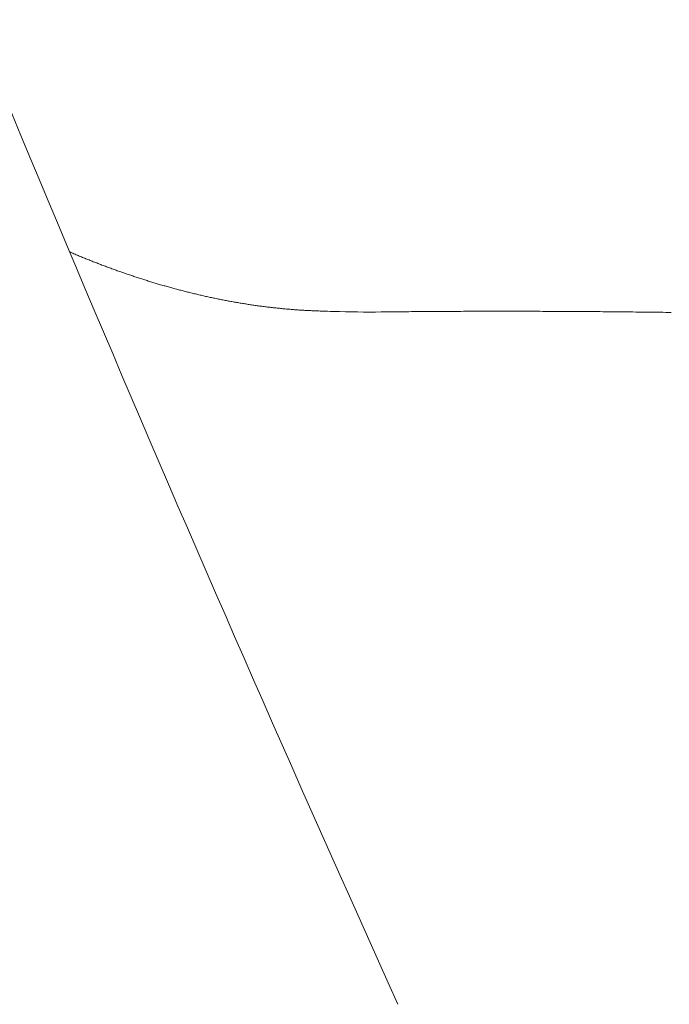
# Model space of a CAD drawing. Header units: millimetres. Extents: x -2274 to 12297, y -16157 to 26321.
# Tile 234 of 256: x -491.75 to -488.69, y -851.03 to -846.39. Entities that reach past the tile are written whole.
import ezdxf

# ---------------------------------------------------------------- set-up
doc = ezdxf.new("R2010")
doc.units = ezdxf.units.MM

msp = doc.modelspace()

# ---------------------------------------------------------------- linework, layer by layer
at = {"color": 253, "linetype": 'ByBlock', "lineweight": 13}
for points in [[(-492.7484, -844.4528, 0.01172), (-489.9651, -851.0264)], [(-490.2683, -847.7627, 0.001714), (-490.3263, -847.7608)], [(-490.2683, -847.7626, 0.011169), (-490.0432, -847.7651)]]:
    msp.add_lwpolyline(points, format="xyb", dxfattribs=at)
at = {"color": 253, "lineweight": 13}
for points in [[(-490.3265, -847.7608, 0), (-490.3315, -847.7606, 0), (-490.3375, -847.7604, 0), (-490.3425, -847.7603, 0), (-490.3485, -847.7601, 0), (-490.3535, -847.7599, 0), (-490.3595, -847.7596, 0), (-490.3645, -847.7594, 0), (-490.3705, -847.7592, 0), (-490.3755, -847.7589, 0), (-490.3815, -847.7587, 0), (-490.3865, -847.7584, 0), (-490.3925, -847.7581, 0), (-490.3975, -847.7578, 0), (-490.4035, -847.7575, 0), (-490.4085, -847.7572, 0), (-490.4145, -847.7569, 0), (-490.4195, -847.7565, 0), (-490.4245, -847.7562, 0), (-490.4305, -847.7558, 0), (-490.4355, -847.7554, 0), (-490.4415, -847.755, 0), (-490.4465, -847.7546, 0), (-490.4525, -847.7542, 0), (-490.4575, -847.7538, 0), (-490.4635, -847.7534, 0), (-490.4685, -847.7529, 0), (-490.4745, -847.7525, 0), (-490.4795, -847.752, 0), (-490.4855, -847.7516, 0), (-490.4905, -847.7511, 0), (-490.4965, -847.7506, 0), (-490.5015, -847.7501, 0), (-490.5075, -847.7496, 0), (-490.5125, -847.749, 0), (-490.5175, -847.7485, 0), (-490.5235, -847.7479, 0), (-490.5285, -847.7474, 0), (-490.5345, -847.7468, 0), (-490.5395, -847.7462, 0), (-490.5455, -847.7456, 0), (-490.5505, -847.745, 0), (-490.5565, -847.7444, 0), (-490.5615, -847.7438, 0), (-490.5675, -847.7432, 0), (-490.5725, -847.7425, 0), (-490.5785, -847.7419, 0), (-490.5835, -847.7412, 0), (-490.5885, -847.7405, 0), (-490.5945, -847.7398, 0), (-490.5995, -847.7391, 0), (-490.6055, -847.7384, 0), (-490.6105, -847.7377, 0), (-490.6165, -847.737, 0), (-490.6215, -847.7362, 0), (-490.6275, -847.7355, 0), (-490.6325, -847.7347, 0), (-490.6375, -847.734, 0), (-490.6435, -847.7332, 0), (-490.6485, -847.7324, 0), (-490.6545, -847.7316, 0), (-490.6595, -847.7308, 0), (-490.6655, -847.73, 0), (-490.6705, -847.7291, 0), (-490.6755, -847.7283, 0), (-490.6815, -847.7274, 0), (-490.6865, -847.7266, 0), (-490.6925, -847.7257, 0), (-490.6975, -847.7248, 0), (-490.7025, -847.7239, 0), (-490.7085, -847.723, 0), (-490.7135, -847.7221, 0), (-490.7195, -847.7212, 0), (-490.7245, -847.7202, 0), (-490.7305, -847.7193, 0), (-490.7355, -847.7183, 0), (-490.7405, -847.7174, 0), (-490.7465, -847.7164, 0), (-490.7515, -847.7154, 0), (-490.7575, -847.7144, 0), (-490.7625, -847.7134, 0), (-490.7675, -847.7124, 0), (-490.7735, -847.7114, 0), (-490.7785, -847.7104, 0), (-490.7835, -847.7093, 0), (-490.7895, -847.7083, 0), (-490.7945, -847.7072, 0), (-490.8005, -847.7061, 0), (-490.8055, -847.7051, 0), (-490.8105, -847.704, 0), (-490.8165, -847.7029, 0), (-490.8215, -847.7018, 0), (-490.8275, -847.7007, 0), (-490.8325, -847.6995, 0), (-490.8375, -847.6984, 0), (-490.8435, -847.6972, 0), (-490.8485, -847.6961, 0), (-490.8535, -847.6949, 0), (-490.8595, -847.6938, 0), (-490.8645, -847.6926, 0), (-490.8695, -847.6914, 0), (-490.8755, -847.6902, 0), (-490.8805, -847.689, 0), (-490.8865, -847.6878, 0), (-490.8915, -847.6865, 0), (-490.8965, -847.6853, 0), (-490.9025, -847.6841, 0), (-490.9075, -847.6828, 0), (-490.9125, -847.6815, 0), (-490.9185, -847.6803, 0), (-490.9235, -847.679, 0), (-490.9285, -847.6777, 0), (-490.9345, -847.6764, 0), (-490.9395, -847.6751, 0), (-490.9445, -847.6738, 0), (-490.9505, -847.6725, 0), (-490.9555, -847.6711, 0), (-490.9605, -847.6698, 0), (-490.9665, -847.6684, 0), (-490.9715, -847.6671, 0), (-490.9765, -847.6657, 0), (-490.9815, -847.6643, 0), (-490.9875, -847.6629, 0), (-490.9925, -847.6616, 0), (-490.9975, -847.6602, 0), (-491.0035, -847.6587, 0), (-491.0085, -847.6573, 0), (-491.0135, -847.6559, 0), (-491.0195, -847.6545, 0), (-491.0245, -847.653, 0), (-491.0295, -847.6516, 0), (-491.0355, -847.6501, 0), (-491.0405, -847.6486, 0), (-491.0455, -847.6472, 0), (-491.0505, -847.6457, 0), (-491.0565, -847.6442, 0), (-491.0615, -847.6427, 0), (-491.0665, -847.6412, 0), (-491.0715, -847.6396, 0), (-491.0775, -847.6381, 0), (-491.0825, -847.6366, 0), (-491.0875, -847.635, 0), (-491.0935, -847.6335, 0), (-491.0985, -847.6319, 0), (-491.1035, -847.6304, 0), (-491.1085, -847.6288, 0), (-491.1145, -847.6272, 0), (-491.1195, -847.6256, 0), (-491.1245, -847.624, 0), (-491.1295, -847.6224, 0), (-491.1355, -847.6208, 0), (-491.1405, -847.6192, 0), (-491.1455, -847.6175, 0), (-491.1505, -847.6159, 0), (-491.1565, -847.6142, 0), (-491.1615, -847.6126, 0), (-491.1665, -847.6109, 0), (-491.1715, -847.6092, 0), (-491.1765, -847.6076, 0), (-491.1825, -847.6059, 0), (-491.1875, -847.6042, 0), (-491.1925, -847.6025, 0), (-491.1975, -847.6008, 0), (-491.2035, -847.599, 0), (-491.2085, -847.5973, 0), (-491.2135, -847.5956, 0), (-491.2185, -847.5938, 0), (-491.2235, -847.5921, 0), (-491.2295, -847.5903, 0), (-491.2345, -847.5886, 0), (-491.2395, -847.5868, 0), (-491.2445, -847.585, 0), (-491.2495, -847.5832, 0), (-491.2555, -847.5814, 0), (-491.2605, -847.5796, 0), (-491.2655, -847.5778, 0), (-491.2705, -847.576, 0), (-491.2755, -847.5742, 0), (-491.2805, -847.5723, 0), (-491.2865, -847.5705, 0), (-491.2915, -847.5687, 0), (-491.2965, -847.5668, 0), (-491.3015, -847.5649, 0), (-491.3065, -847.5631, 0), (-491.3115, -847.5612, 0), (-491.3175, -847.5593, 0), (-491.3225, -847.5574, 0), (-491.3275, -847.5555, 0), (-491.3325, -847.5536, 0), (-491.3375, -847.5517, 0), (-491.3425, -847.5498, 0), (-491.3475, -847.5478, 0), (-491.3535, -847.5459, 0), (-491.3585, -847.544, 0), (-491.3635, -847.542, 0), (-491.3685, -847.5401, 0), (-491.3735, -847.5381, 0), (-491.3785, -847.5361, 0), (-491.3835, -847.5341, 0), (-491.3885, -847.5322, 0), (-491.3945, -847.5302, 0), (-491.3995, -847.5282, 0), (-491.4045, -847.5262, 0), (-491.4095, -847.5241, 0), (-491.4145, -847.5221, 0), (-491.4195, -847.5201, 0), (-491.4245, -847.5181, 0), (-491.4295, -847.516, 0), (-491.4345, -847.514, 0), (-491.4395, -847.5119, 0), (-491.4455, -847.5098, 0), (-491.4505, -847.5078, 0), (-491.4555, -847.5057, 0), (-491.4605, -847.5036, 0), (-491.4655, -847.5015, 0), (-491.4705, -847.4994, 0), (-491.4755, -847.4973, 0), (-491.4805, -847.4952, 0), (-491.4855, -847.4931, 0), (-491.4905, -847.491, 0), (-491.4955, -847.4888, 0), (-491.5005, -847.4867, 0), (-491.5055, -847.4846, 0), (-491.5105, -847.4824, 0)], [(-490.0435, -847.7651, 0), (-490.0305, -847.765, 0), (-490.0175, -847.7648, 0), (-490.0045, -847.7647, 0), (-489.9915, -847.7645, 0), (-489.9785, -847.7644, 0), (-489.9655, -847.7642, 0), (-489.9535, -847.7641, 0), (-489.9405, -847.764, 0), (-489.9275, -847.7638, 0), (-489.9145, -847.7637, 0), (-489.9015, -847.7636, 0), (-489.8885, -847.7635, 0), (-489.8755, -847.7634, 0), (-489.8625, -847.7633, 0), (-489.8505, -847.7631, 0), (-489.8375, -847.763, 0), (-489.8245, -847.7629, 0), (-489.8115, -847.7629, 0), (-489.7985, -847.7628, 0), (-489.7855, -847.7627, 0), (-489.7725, -847.7626, 0), (-489.7595, -847.7625, 0), (-489.7475, -847.7625, 0), (-489.7345, -847.7624, 0), (-489.7215, -847.7623, 0), (-489.7085, -847.7623, 0), (-489.6955, -847.7622, 0), (-489.6825, -847.7621, 0), (-489.6695, -847.7621, 0), (-489.6565, -847.762, 0), (-489.6445, -847.762, 0), (-489.6315, -847.7619, 0), (-489.6185, -847.7619, 0), (-489.6055, -847.7619, 0), (-489.5925, -847.7618, 0), (-489.5795, -847.7618, 0), (-489.5665, -847.7618, 0), (-489.5535, -847.7618, 0), (-489.5415, -847.7618, 0), (-489.5285, -847.7617, 0), (-489.5155, -847.7617, 0), (-489.5025, -847.7617, 0), (-489.4895, -847.7617, 0), (-489.4765, -847.7617, 0), (-489.4635, -847.7617, 0), (-489.4505, -847.7617, 0), (-489.4385, -847.7617, 0), (-489.4255, -847.7617, 0), (-489.4125, -847.7618, 0), (-489.3995, -847.7618, 0), (-489.3865, -847.7618, 0), (-489.3735, -847.7618, 0), (-489.3605, -847.7618, 0), (-489.3475, -847.7619, 0), (-489.3355, -847.7619, 0), (-489.3225, -847.7619, 0), (-489.3095, -847.762, 0), (-489.2965, -847.762, 0), (-489.2835, -847.7621, 0), (-489.2705, -847.7621, 0), (-489.2575, -847.7622, 0), (-489.2445, -847.7622, 0), (-489.2325, -847.7623, 0), (-489.2195, -847.7623, 0), (-489.2065, -847.7624, 0), (-489.1935, -847.7624, 0), (-489.1805, -847.7625, 0), (-489.1675, -847.7626, 0), (-489.1545, -847.7627, 0), (-489.1415, -847.7627, 0), (-489.1295, -847.7628, 0), (-489.1165, -847.7629, 0), (-489.1035, -847.763, 0), (-489.0905, -847.7631, 0), (-489.0775, -847.7631, 0), (-489.0645, -847.7632, 0), (-489.0515, -847.7633, 0), (-489.0385, -847.7634, 0), (-489.0265, -847.7635, 0), (-489.0135, -847.7636, 0), (-489.0005, -847.7637, 0), (-488.9875, -847.7638, 0), (-488.9745, -847.7639, 0), (-488.9615, -847.7641, 0), (-488.9485, -847.7642, 0), (-488.9355, -847.7643, 0), (-488.9235, -847.7644, 0), (-488.9105, -847.7645, 0), (-488.8975, -847.7646, 0), (-488.8845, -847.7648, 0), (-488.8715, -847.7649, 0), (-488.8585, -847.765, 0), (-488.8455, -847.7652, 0), (-488.8325, -847.7653, 0), (-488.8205, -847.7654, 0), (-488.8075, -847.7656, 0), (-488.7945, -847.7657, 0), (-488.7815, -847.7659, 0), (-488.7685, -847.766, 0), (-488.7555, -847.7662, 0), (-488.7425, -847.7663, 0), (-488.7295, -847.7665, 0), (-488.7175, -847.7666, 0), (-488.7045, -847.7668, 0), (-488.6915, -847.7669, 0), (-488.6785, -847.7671, 0)]]:
    msp.add_polyline3d(points, dxfattribs=at)

doc.saveas('drawing.dxf')
